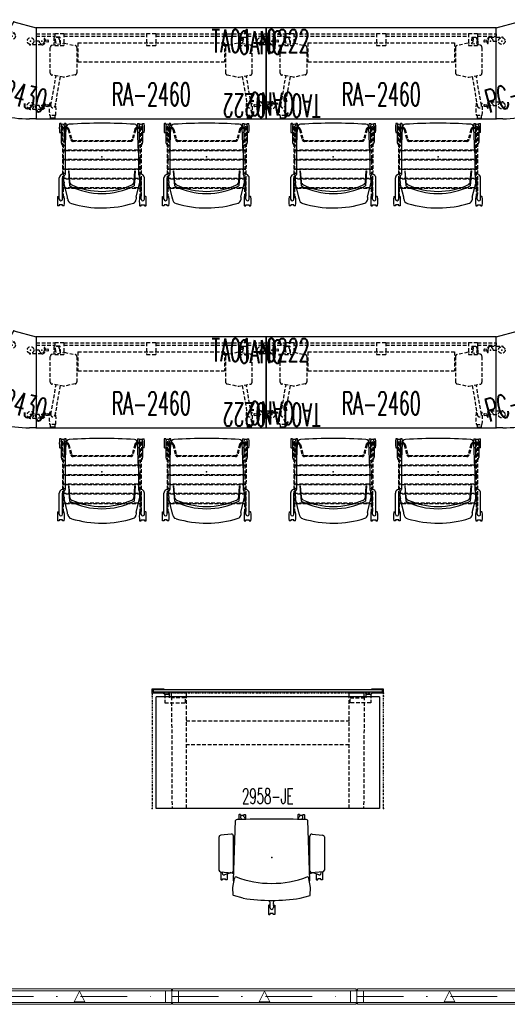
# Model space of a CAD drawing. Header units: inches. Extents: x 390 to 1835, y -266 to 136.
# Tile 3 of 173: x 571 to 697, y -256 to 0. Entities that reach past the tile are written whole.
import ezdxf
from ezdxf.enums import TextEntityAlignment as Align

# ---------------------------------------------------------------- set-up
doc = ezdxf.new("R2010")
doc.units = ezdxf.units.IN
doc.header["$LTSCALE"] = 0.95294
doc.header["$MEASUREMENT"] = 0
for name, pattern in [('BORDER', [1.75, 0.5, -0.25, 0.5, -0.25, 0, -0.25]), ('DashDot', [25.4, 12.7, -6.35, 0, -6.35]), ('DASHEDX2', [1.5, 1, -0.5])]:
    doc.linetypes.add(name, pattern=pattern)
for name, color, linetype in [('A-FURN-HAWORTH-ATT', 251, 'Continuous'), ('A-FURN-P-COMP', 86, 'Continuous'), ('A-FURN-P-COMP-SUPPORT', 202, 'Continuous'), ('A-FURN-P-FREE', 3, 'Continuous'), ('A-FURN-P-FREE-BORDER', 2, 'Continuous'), ('A-FURN-P-FREE-TEXT2', 3, 'Continuous'), ('A-FURN-P-SEAT', 12, 'Continuous'), ('A-FURN-P-TABLE', 3, 'Continuous'), ('A-FURN-P-TABLE-ACC', 202, 'Continuous'), ('A-FURN-P-TABLE-ACC-TEXT', 202, 'Continuous'), ('A-FURN-P-TABLE-ACC-TEXT2', 202, 'Continuous'), ('A-FURN-P-TABLE-SUPPORT', 202, 'DASHEDX2'), ('A-FURN-P-TABLE-TEXT2', 3, 'Continuous'), ('A-FURN-P-VISUAL', 86, 'Continuous'), ('CET Default', 7, 'Continuous'), ('PSATTR', 7, 'Continuous')]:
    doc.layers.add(name, color=color, linetype=linetype)
doc.layers.add('A-FURN-P-PNLS', color=5, linetype='Continuous', true_color=0x0000ff)
doc.styles.add('0', font='txt.shx')
doc.styles.add('CAD_FNT', font='TXT.SHX', dxfattribs={"height": 1})

# ---------------------------------------------------------------- blocks, each defined once
blk = doc.blocks.new('*C17')
at = {"layer": 'A-FURN-P-PNLS', "linetype": 'DashDot', "lineweight": 0}
blk.add_line((0, 2), (48, 2), dxfattribs=at)
at = {"layer": 'A-FURN-P-PNLS', "linetype": 'Continuous', "lineweight": 0}
for points in [[(0, 3.8), (0.16, 3.8), (0.16, 3.51), (1.68, 3.51), (1.68, 0.49), (0.16, 0.49), (0.16, 0.2), (0, 0.2), (0, 3.8)], [(0.16, 3.51), (47.84, 3.51), (47.84, 4), (0.16, 4), (0.16, 3.51)], [(1.68, 0.49), (46.32, 0.49), (46.32, 3.51), (1.68, 3.51), (1.68, 0.49)], [(24, 3.38), (22.62, 0.62), (25.38, 0.62), (24, 3.38)], [(48, 3.8), (47.84, 3.8), (47.84, 3.51), (46.32, 3.51), (46.32, 0.49), (47.84, 0.49), (47.84, 0.2), (48, 0.2), (48, 3.8)], [(0.16, 0), (47.84, 0), (47.84, 0.49), (0.16, 0.49), (0.16, 0)]]:
    blk.add_lwpolyline(points, close=True, dxfattribs=at)
blk = doc.blocks.new('*C83')
at = {"layer": 'A-FURN-P-PNLS', "linetype": 'DashDot', "lineweight": 0}
blk.add_line((0, 2), (48, 2), dxfattribs=at)
at = {"layer": 'A-FURN-P-PNLS', "linetype": 'Continuous', "lineweight": 0}
for points in [[(0, 3.8), (0.16, 3.8), (0.16, 3.51), (1.68, 3.51), (1.68, 0.49), (0.16, 0.49), (0.16, 0.2), (0, 0.2), (0, 3.8)], [(0.16, 3.51), (47.84, 3.51), (47.84, 4), (0.16, 4), (0.16, 3.51)], [(1.68, 0.49), (46.32, 0.49), (46.32, 3.51), (1.68, 3.51), (1.68, 0.49)], [(24, 3.38), (22.62, 0.62), (25.38, 0.62), (24, 3.38)], [(48, 3.8), (47.84, 3.8), (47.84, 3.51), (46.32, 3.51), (46.32, 0.49), (47.84, 0.49), (47.84, 0.2), (48, 0.2), (48, 3.8)], [(0.16, 0), (47.84, 0), (47.84, 0.49), (0.16, 0.49), (0.16, 0)]]:
    blk.add_lwpolyline(points, close=True, dxfattribs=at)
blk = doc.blocks.new('*C14')
at = {"layer": 'A-FURN-P-PNLS', "linetype": 'DashDot', "lineweight": 0}
blk.add_line((0, 2), (48, 2), dxfattribs=at)
at = {"layer": 'A-FURN-P-PNLS', "linetype": 'Continuous', "lineweight": 0}
for points in [[(0, 3.8), (0.16, 3.8), (0.16, 3.51), (1.68, 3.51), (1.68, 0.49), (0.16, 0.49), (0.16, 0.2), (0, 0.2), (0, 3.8)], [(0.16, 3.51), (47.84, 3.51), (47.84, 4), (0.16, 4), (0.16, 3.51)], [(1.68, 0.49), (46.32, 0.49), (46.32, 3.51), (1.68, 3.51), (1.68, 0.49)], [(24, 3.38), (22.62, 0.62), (25.38, 0.62), (24, 3.38)], [(48, 3.8), (47.84, 3.8), (47.84, 3.51), (46.32, 3.51), (46.32, 0.49), (47.84, 0.49), (47.84, 0.2), (48, 0.2), (48, 3.8)], [(0.16, 0), (47.84, 0), (47.84, 0.49), (0.16, 0.49), (0.16, 0)]]:
    blk.add_lwpolyline(points, close=True, dxfattribs=at)
blk = doc.blocks.new('TAPC-2430-J-2D')
at = {"layer": 'A-FURN-P-TABLE'}
for p, q in [((0, 0), (5.8, 1.55)), ((0, -23.68), (0, 0)), ((5.8, 1.55), (17.64, -18.95)), ((17.64, -18.95), (16.12, -19.83)), ((1.75, -23.68), (0, -23.68))]:
    blk.add_line(p, q, dxfattribs=at)
at = {"layer": 'A-FURN-P-TABLE', "linetype": 'DASHEDX2'}
for p, q in [((9.04, 0.11), (9.16, -0.09)), ((9.05, 0.21), (9.07, 0.22)), ((9.11, 0.22), (9.07, 0.22)), ((10.07, 0.25), (9.63, -0.07)), ((10.34, 0.14), (10.3, 0.21)), ((-1.46, -2.47), (1.46, -2.47)), ((9.28, -1.56), (6.76, -3.02)), ((8.17, -1.07), (7.01, -1.74)), ((9.16, -0.09), (9.19, -0.13)), ((9.19, -0.13), (9.4, -0.36)), ((9.69, -0.33), (10.27, -0.08)), ((-3.23, -3.42), (-3.23, -3.5)), ((-2.43, -3.34), (-3.05, -3.26)), ((-3.05, -3.65), (-2.51, -3.59)), ((-2.2, -4.1), (-2.17, -4.12)), ((-2.1, -3.76), (-2.17, -3.45)), ((-2.14, -4.12), (-2.17, -4.12)), ((-2.09, -3.81), (-2.1, -3.76)), ((-2.09, -4.05), (-2.09, -3.81)), ((-0.75, -3.46), (0.59, -3.46)), ((1.84, -2.67), (1.83, -2.68)), ((6.32, -3.05), (6.32, -3.03)), ((17.42, -14.41), (17.54, -14.61)), ((17.43, -14.31), (17.45, -14.3)), ((17.49, -14.3), (17.45, -14.3)), ((17.54, -14.61), (17.57, -14.65)), ((17.57, -14.65), (17.79, -14.88)), ((18.45, -14.27), (18.02, -14.59)), ((18.08, -14.85), (18.65, -14.6)), ((18.72, -14.38), (18.68, -14.31)), ((14.71, -17.57), (14.71, -17.55)), ((17.66, -16.08), (15.14, -17.54)), ((16.56, -15.59), (15.39, -16.26)), ((-3.23, -20.18), (-3.23, -20.26)), ((-2.43, -20.1), (-3.05, -20.03)), ((-3.05, -20.42), (-2.51, -20.35)), ((-2.1, -20.53), (-2.17, -20.22)), ((-1.46, -19.24), (1.46, -19.24)), ((-0.75, -20.22), (0.59, -20.22)), ((1.84, -19.43), (1.83, -19.45)), ((-2.2, -20.87), (-2.17, -20.89)), ((-2.14, -20.89), (-2.17, -20.89)), ((-2.09, -20.58), (-2.1, -20.53)), ((-2.09, -20.81), (-2.09, -20.58))]:
    blk.add_line(p, q, dxfattribs=at)
for centre in [(6.26, -2.17), (1.46, -3.46), (14.65, -16.69), (1.46, -20.22)]:
    blk.add_circle(centre, 0.863, dxfattribs=at)
for centre, radius, start, end in [((9.1, 0.15), 0.0787, 136.3892, 210.0011), ((8.79, -0.71), 0.984, 41.2162, 70.7056), ((10.16, 0.13), 0.157, 29.9999, 126.9681), ((10.2, 0.06), 0.157, 293.0316, 29.9999), ((-1.46, -3.46), 0.984, 90, 173.0317), ((1.46, -3.46), 0.984, 70.3794, 90), ((1.75, -2.62), 0.0984, 334, 70.3794), ((8.79, -0.71), 0.709, 209.9999, 29.5575), ((8.79, -0.71), 0.984, 299.9999, 23.0316), ((9.59, -0.01), 0.0787, 221.2162, 306.9681), ((-3.07, -3.42), 0.157, 83.0317, 180), ((-3.07, -3.5), 0.157, 180, 276.9683), ((-2.5, -3.66), 0.0787, 11.2163, 96.9683), ((-1.46, -3.46), 0.984, 191.2163, 220.7057), ((-1.46, -3.46), 0.709, 360, 179.5576), ((-2.17, -4.05), 0.0787, 286.3893, 0.0012), ((6.42, -3.04), 0.0984, 183.9999, 280.3793), ((6.26, -2.17), 0.984, 280.3793, 299.9999), ((17.17, -15.23), 0.709, 209.9999, 29.5575), ((17.49, -14.37), 0.0787, 136.3892, 210.0011), ((17.17, -15.23), 0.984, 41.2162, 70.7056), ((17.17, -15.23), 0.984, 299.9999, 23.0316), ((17.97, -14.53), 0.0787, 221.2162, 306.9681), ((18.55, -14.39), 0.157, 29.9999, 126.9681), ((18.59, -14.46), 0.157, 293.0316, 29.9999), ((14.81, -17.56), 0.0984, 183.9999, 280.3793), ((14.65, -16.69), 0.984, 280.3793, 299.9999), ((-3.07, -20.18), 0.157, 83.0317, 180), ((-3.07, -20.26), 0.157, 180, 276.9683), ((-2.5, -20.43), 0.0787, 11.2163, 96.9683), ((-1.46, -20.22), 0.984, 90, 173.0317), ((-1.46, -20.22), 0.984, 191.2163, 220.7057), ((-1.46, -20.22), 0.709, 360, 179.5576), ((1.46, -20.22), 0.984, 70.3794, 90), ((1.75, -19.39), 0.0984, 334, 70.3794), ((-2.17, -20.81), 0.0787, 286.3893, 0.0012)]:
    blk.add_arc(centre, radius, start, end, dxfattribs=at)
at = {"layer": 'A-FURN-P-TABLE'}
blk.add_arc((1.75, 5.06), 28.74, 270, 300, dxfattribs=at)
for p in [(0, 0), (5.8, 1.55), (6.26, -2.17), (1.46, -3.46), (14.65, -16.69), (1.46, -20.22), (17.64, -18.95), (0, -23.68)]:
    blk.add_point(p, dxfattribs=at)
at = {"layer": 'A-FURN-HAWORTH-ATT', "flags": 1}
for tag in ['HAWMC', 'HAWPN', 'HAWSN', 'HAWQT']:
    blk.add_attdef(tag, text='', height=0.1, dxfattribs=at).set_placement((0, 0), align=Align.TOP_CENTER)
at = {"layer": 'A-FURN-P-TABLE-TEXT2', "style": 'CAD_FNT', "width": 0.55, "flags": 8}
blk.add_attdef('ITEXT2', text='', height=6, rotation=15, dxfattribs=at).set_placement((8.78, -21.18), align=Align.BOTTOM_CENTER)
at = {"layer": 'PSATTR', "flags": 1}
for tag in ['PSON', 'PSMC', 'PSDH', 'PSPN', 'PSQT', 'PSEC', 'PST5', 'PST4', 'PST3', 'PST2', 'PST1']:
    blk.add_attdef(tag, text='', height=1, dxfattribs=at).set_placement((0, 0), align=Align.TOP_CENTER)
blk = doc.blocks.new('TA0M-1360-FF-RECTANGLEF-2D')
at = {"layer": 'A-FURN-P-VISUAL', "linetype": 'DASHEDX2'}
for p, q in [((0, -1.59), (4.81, -1.59)), ((0, -1.59), (0, -2.15)), ((0, -2.15), (4.81, -2.15)), ((4.81, -1.5), (7.18, -1.5)), ((4.81, -1.5), (4.81, -4.65)), ((7.18, -1.5), (7.18, -4.65)), ((7.18, -1.59), (28.66, -1.59)), ((7.18, -2.15), (28.66, -2.15)), ((28.66, -1.5), (31.02, -1.5)), ((28.66, -1.5), (28.66, -4.65)), ((31.02, -1.5), (31.02, -4.65)), ((31.02, -1.59), (52.5, -1.59)), ((31.02, -2.15), (52.5, -2.15)), ((52.5, -1.5), (52.5, -4.65)), ((52.5, -1.5), (54.87, -1.5)), ((54.87, -1.5), (54.87, -4.65)), ((54.87, -1.59), (59.68, -1.59)), ((54.87, -2.15), (59.68, -2.15)), ((59.68, -1.59), (59.68, -2.15)), ((4.81, -4.65), (7.18, -4.65)), ((28.66, -4.65), (31.02, -4.65)), ((52.5, -4.65), (54.87, -4.65))]:
    blk.add_line(p, q, dxfattribs=at)
at = {"layer": 'A-FURN-P-VISUAL'}
for p in [(0, 0), (59.68, 0)]:
    blk.add_point(p, dxfattribs=at)
at = {"layer": 'PSATTR', "flags": 1}
for tag in ['PSON', 'PSMC', 'PSDH', 'PSPN', 'PSQT', 'PSEC', 'PST5', 'PST4', 'PST3', 'PST2', 'PST1']:
    blk.add_attdef(tag, text='', height=1, dxfattribs=at).set_placement((0, 0), align=Align.TOP_CENTER)
blk = doc.blocks.new('TA01-0222-2D')
at = {"layer": 'A-FURN-P-TABLE-ACC', "linetype": 'DASHEDX2'}
for p, q in [((2.2, 0), (0.86, 0)), ((3.54, 0.59), (3.54, 0.35)), ((3.54, 0.35), (3.55, 0.3)), ((3.55, 0.3), (3.62, -0.01)), ((3.6, 0.67), (3.62, 0.67)), ((3.66, 0.64), (3.62, 0.67)), ((4.51, 0.2), (3.97, 0.13)), ((4.69, -0.04), (4.69, 0.04)), ((-0.39, -0.79), (-0.38, -0.78)), ((2.91, -0.98), (0, -0.98)), ((3.89, -0.12), (4.51, -0.19))]:
    blk.add_line(p, q, dxfattribs=at)
blk.add_circle((0, 0), 0.863, dxfattribs=at)
for centre, radius, start, end in [((2.91, 0), 0.709, 180.0008, 359.5584), ((3.62, 0.59), 0.0787, 106.3901, 180.0021), ((2.91, 0), 0.984, 11.2171, 40.7066), ((3.96, 0.21), 0.0787, 191.2171, 276.9691), ((4.53, 0.04), 0.157, 0.0008, 96.9691), ((-0.3, -0.83), 0.0984, 154.0008, 250.3802), ((0, 0), 0.984, 250.3802, 270.0008), ((2.91, 0), 0.984, 270.0008, 353.0326), ((4.53, -0.04), 0.157, 263.0326, 0.0008)]:
    blk.add_arc(centre, radius, start, end, dxfattribs=at)
blk.add_point((0, 0), dxfattribs=at)
at = {"layer": 'A-FURN-P-TABLE-ACC-TEXT', "style": 'CAD_FNT', "width": 0.55, "flags": 8}
blk.add_attdef('ITEXT', text='', height=6, dxfattribs=at).set_placement((0, 0), align=Align.MIDDLE_CENTER)
at = {"layer": 'A-FURN-P-TABLE-ACC-TEXT2', "style": 'CAD_FNT', "width": 0.55, "flags": 8}
blk.add_attdef('ITEXT2', text='', height=6, dxfattribs=at).set_placement((0, -0.43), align=Align.MIDDLE_CENTER)
at = {"layer": 'PSATTR', "flags": 1}
for tag in ['PSON', 'PSMC', 'PSDH', 'PSPN', 'PSQT', 'PSEC', 'PST5', 'PST4', 'PST3', 'PST2', 'PST1']:
    blk.add_attdef(tag, text='', height=1, dxfattribs=at).set_placement((0, 0), align=Align.TOP_CENTER)
blk = doc.blocks.new('TARA-2958-JA-2D')
at = {"layer": 'A-FURN-P-FREE'}
for p, q in [((59, -1), (1, -1)), ((1, -30), (1, -1)), ((59, -1), (59, -30)), ((59, -30), (1, -30))]:
    blk.add_line(p, q, dxfattribs=at)
for p in [(0, 0), (60, 0), (0, -30), (60, -30)]:
    blk.add_point(p, dxfattribs=at)
at = {"layer": 'A-FURN-P-FREE-BORDER', "linetype": 'BORDER'}
for p, q in [((60, 0), (0, 0)), ((0, 0), (0, -30)), ((60, -30), (60, 0))]:
    blk.add_line(p, q, dxfattribs=at)
at = {"layer": 'A-FURN-P-TABLE-SUPPORT', "linetype": 'Continuous'}
for p, q in [((8.94, 0.06), (5.02, 0.07)), ((5.02, -0.93), (5.02, 0.07)), ((8.94, -0.93), (8.94, 0.06)), ((51.09, 0.06), (55.02, 0.07)), ((51.09, -0.93), (51.09, 0.06)), ((55.01, -0.93), (55.01, 0.07))]:
    blk.add_line(p, q, dxfattribs=at)
at = {"layer": 'A-FURN-P-TABLE-SUPPORT'}
for p, q in [((5.02, -0.93), (5.15, -29.93)), ((8.94, -29.93), (8.94, -0.93)), ((51.09, -29.93), (51.09, -0.93)), ((55.01, -0.93), (54.88, -29.93)), ((8.86, -7.18), (51.17, -7.18)), ((51.11, -13.48), (8.92, -13.48))]:
    blk.add_line(p, q, dxfattribs=at)
at = {"layer": 'A-FURN-P-FREE-TEXT2', "style": '0', "width": 0.55, "flags": 8}
blk.add_attdef('ITEXT2', text='', height=4, dxfattribs=at).set_placement((30, -30), align=Align.BOTTOM_CENTER)
at = {"layer": 'PSATTR', "flags": 1}
for tag in ['PSON', 'PSMC', 'PSDH', 'PSPN', 'PSQT', 'PSEC', 'PST5', 'PST4', 'PST3', 'PST2', 'PST1']:
    blk.add_attdef(tag, text='', height=1, dxfattribs=at).set_placement((0, 0), align=Align.TOP_CENTER)
blk = doc.blocks.new('SCT-10-4-2D')
at = {"layer": 'A-FURN-P-SEAT'}
for p, q in [((-5.69, 13.23, 0), (-5.76, 13.15, 0)), ((-5.76, 13.15, 0), (-5.76, 12.82, 0)), ((-5.76, 12.82, 0), (-5.74, 12.8, 0)), ((-5.74, 12.8, 0), (-5.52, 12.8, 0)), ((-3.7, 13.23, 0), (-5.69, 13.23, 0)), ((-5.52, 12.8, 0), (-5.52, 11.96, 0)), ((-3.69, 13.32), (-3.94, 10.35)), ((5.35, 13.67), (-3.29, 13.67)), ((6.06, 10.49), (5.82, 13.17)), ((-5.76, 11.94, 0), (-5.74, 11.96, 0)), ((-5.76, 11.6, 0), (-5.76, 11.94, 0)), ((-5.69, 11.53, 0), (-5.76, 11.6, 0)), ((-5.74, 11.96, 0), (-5.52, 11.96, 0)), ((-4.2, 11.53, 0), (-5.69, 11.53, 0)), ((-4.24, 9.85), (-3.9, 10.81)), ((-4.13, 11.3), (-3.94, 10.69)), ((-10.56, 7.38), (-9.82, 9.95)), ((-9.82, 9.95), (-9.73, 10.01)), ((-9.73, 10.01), (-7.8, 10.09)), ((-7.8, 10.09), (-5.43, 9.67)), ((-6.38, 9.85), (-5.87, 9.91)), ((-5.87, 9.91), (9.61, 9.37)), ((-3.53, 9.92), (5.6, 9.93)), ((-1.14, 9.74), (-1.13, 9.92)), ((11.1, 8.5, 0), (9.89, 8.5, 0)), ((10.92, 8.07, 0), (10.92, 7.85, 0)), ((11.14, 8.07, 0), (10.92, 8.07, 0)), ((11.16, 8.42, 0), (11.1, 8.5, 0)), ((11.16, 8.09, 0), (11.14, 8.07, 0)), ((11.16, 8.09, 0), (11.16, 8.42, 0)), ((9.94, 6.68), (9.98, 6.71)), ((11.1, 6.8, 0), (10.09, 6.8, 0)), ((10.92, 7.44, 0), (10.92, 7.23, 0)), ((11.14, 7.23, 0), (10.92, 7.23, 0)), ((11.16, 6.87, 0), (11.1, 6.8, 0)), ((11.16, 7.21, 0), (11.14, 7.23, 0)), ((11.16, 7.21, 0), (11.16, 6.87, 0)), ((-14.69, 0.85), (-14.75, 0.78)), ((-14.75, 0.78), (-14.75, 0.44)), ((-14.75, 0.44), (-14.73, 0.42)), ((-14.73, 0.42), (-14.51, 0.42)), ((-12.45, 0.85), (-14.69, 0.85)), ((-14.51, -0.42), (-14.51, 0.42)), ((-12.39, 0.78), (-12.45, 0.85)), ((-12.39, 0.44), (-12.39, 0.78)), ((-12.02, 0.43), (-11.11, 0.45)), ((-14.75, -0.44), (-14.73, -0.42)), ((-14.75, -0.78), (-14.75, -0.44)), ((-14.69, -0.85), (-14.75, -0.78)), ((-14.73, -0.42), (-14.51, -0.42)), ((-12.45, -0.85), (-14.69, -0.85)), ((-12.39, -0.78), (-12.45, -0.85)), ((-12.39, -0.44), (-12.39, -0.78)), ((-11.12, -0.45), (-12.02, -0.43)), ((-10.56, -7.38), (-9.82, -9.95)), ((9.94, -6.68), (9.98, -6.71)), ((11.1, -6.8, 0), (10.09, -6.8, 0)), ((10.92, -7.44, 0), (10.92, -7.23, 0)), ((11.14, -7.23, 0), (10.92, -7.23, 0)), ((11.16, -6.87, 0), (11.1, -6.8, 0)), ((11.16, -7.21, 0), (11.14, -7.23, 0)), ((11.16, -7.21, 0), (11.16, -6.87, 0)), ((-9.82, -9.95), (-9.73, -10.01)), ((-9.73, -10.01), (-7.8, -10.09)), ((-7.8, -10.09), (-5.43, -9.67)), ((-6.38, -9.85), (-5.87, -9.91)), ((-5.87, -9.91), (9.61, -9.37)), ((-4.24, -9.85), (-3.9, -10.81)), ((-3.53, -9.92), (5.6, -9.93)), ((-1.14, -9.74), (-1.13, -9.92)), ((11.1, -8.5, 0), (9.89, -8.5, 0)), ((10.92, -8.07, 0), (10.92, -7.85, 0)), ((11.14, -8.07, 0), (10.92, -8.07, 0)), ((11.16, -8.42, 0), (11.1, -8.5, 0)), ((11.16, -8.09, 0), (11.14, -8.07, 0)), ((11.16, -8.09, 0), (11.16, -8.42, 0)), ((-5.69, -11.53, 0), (-5.76, -11.6, 0)), ((-5.76, -11.6, 0), (-5.76, -11.94, 0)), ((-5.76, -11.94, 0), (-5.74, -11.96, 0)), ((-5.74, -11.96, 0), (-5.52, -11.96, 0)), ((-4.2, -11.53, 0), (-5.69, -11.53, 0)), ((-5.52, -12.8, 0), (-5.52, -11.96, 0)), ((-4.13, -11.3), (-3.94, -10.69)), ((-3.69, -13.32), (-3.94, -10.35)), ((6.06, -10.49), (5.82, -13.17)), ((-5.76, -12.82, 0), (-5.74, -12.8, 0)), ((-5.76, -13.15, 0), (-5.76, -12.82, 0)), ((-5.69, -13.23, 0), (-5.76, -13.15, 0)), ((-5.74, -12.8, 0), (-5.52, -12.8, 0)), ((-3.7, -13.23, 0), (-5.69, -13.23, 0)), ((5.35, -13.67), (-3.29, -13.67))]:
    blk.add_line(p, q, dxfattribs=at)
for centre, radius, start, end in [((-4.02, 12.37), 0.449, 51.8778, 196.1887), ((-3.29, 13.27), 0.408, 89.9787, 172.7665), ((5.27, 13.12), 0.554, 5.0564, 81.6035), ((-15.08, 8.08), 11.42, 16.3651, 21.3925), ((-3.52, 10.34), 0.424, 179.3584, 268.1697), ((5.6, 10.39), 0.463, 270.0236, 12.7259), ((18.67, 0), 25.39, 158.7369, 201.2631), ((-5.47, 9.19), 0.479, 2.3186, 84.5482), ((9.36, 8.92), 0.511, 1.3189, 61.3454), ((-253.52, 0), 263.54, 358.0569, 1.9431), ((3.02, 16.84), 11.42, 307.0998, 309.3925), ((10.52, 7.64), 0.449, 307.8113, 124.1887), ((36.17, 0.14), 47.29, 171.1894, 180.1649), ((16.95, -2.33), 11.42, 122.6079, 127.6347), ((-13, 0), 0.449, 91.8113, 268.1887), ((-12.34, 11.84), 11.42, 266.6075, 271.6349), ((36.17, -0.14), 47.29, 179.8351, 188.8106), ((-12.34, -11.85), 11.42, 88.3653, 93.3921), ((16.95, 2.33), 11.42, 232.3653, 237.3921), ((10.52, -7.64), 0.449, 235.8113, 52.1887), ((-5.47, -9.19), 0.479, 275.4518, 357.6814), ((-3.52, -10.34), 0.424, 91.8303, 180.6416), ((5.6, -10.39), 0.463, 347.2741, 89.9764), ((9.36, -8.92), 0.511, 298.6546, 358.6811), ((3.02, -16.84), 11.42, 50.6075, 52.9002), ((-4.02, -12.37), 0.449, 163.8113, 308.1222), ((-15.08, -8.08), 11.42, 338.6075, 343.6349), ((-3.29, -13.27), 0.408, 187.2335, 270.0213), ((5.27, -13.12), 0.554, 278.3965, 354.9436)]:
    blk.add_arc(centre, radius, start, end, dxfattribs=at)
blk.add_point((0, 0), dxfattribs=at)
at = {"layer": 'PSATTR', "flags": 1}
for tag in ['PSON', 'PSMC', 'PSDH', 'PSPN', 'PSQT', 'PSEC', 'PST5', 'PST4', 'PST3', 'PST2', 'PST1']:
    blk.add_attdef(tag, text='', height=1, dxfattribs=at).set_placement((0, 0), align=Align.TOP_CENTER)
blk = doc.blocks.new('SUFB-XX60-A-2D')
at = {"layer": 'A-FURN-P-COMP'}
for p, q in [((0.01, 0.85), (0.01, 1.95)), ((0.01, 1.95), (3, 1.95)), ((2.87, 0.85), (0.01, 0.85)), ((59.75, 1.68), (0.25, 1.68)), ((0.25, 1.68), (0.25, 1.12)), ((0.25, 1.12), (59.75, 1.12)), ((3.25, 0.48), (2.87, 0.85)), ((3, 1.95), (3, 1.68)), ((4.5, 0.48), (3.25, 0.48)), ((4.5, 0.48), (4.5, 1.12)), ((55.5, 0.48), (55.5, 1.12)), ((56.75, 0.48), (55.5, 0.48)), ((57.13, 0.85), (56.75, 0.48)), ((57, 1.68), (57, 1.95)), ((57, 1.95), (59.99, 1.95)), ((59.99, 0.85), (57.13, 0.85)), ((59.75, 1.12), (59.75, 1.68)), ((59.99, 1.95), (59.99, 0.85))]:
    blk.add_line(p, q, dxfattribs=at)
for p in [(0, 0), (60, 0)]:
    blk.add_point(p, dxfattribs=at)
at = {"layer": 'A-FURN-P-COMP-SUPPORT', "linetype": 'DASHEDX2'}
for p, q in [((3.25, 0.48), (3.25, -1.66)), ((4.5, -0.41), (4.5, 0.48)), ((55.5, -0.41), (55.5, 0.48)), ((56.75, 0.48), (56.75, -1.66)), ((3.25, -1.66), (8.63, -1.66)), ((8.63, -0.41), (4.5, -0.41)), ((8.63, -1.66), (8.63, -0.41)), ((51.37, -1.66), (51.37, -0.41)), ((51.37, -0.41), (55.5, -0.41)), ((56.75, -1.66), (51.37, -1.66))]:
    blk.add_line(p, q, dxfattribs=at)
at = {"layer": 'PSATTR', "flags": 1}
for tag in ['PSON', 'PSMC', 'PSDH', 'PSPN', 'PSQT', 'PSEC', 'PST5', 'PST4', 'PST3', 'PST2', 'PST1']:
    blk.add_attdef(tag, text='', height=1, dxfattribs=at).set_placement((0, 0), align=Align.TOP_CENTER)
blk = doc.blocks.new('SCK-XX-0C-2D')
at = {"layer": 'A-FURN-P-SEAT'}
for p, q in [((-12.74, 11.4), (-12.68, 11.48)), ((-12.74, 11.07), (-12.74, 11.4)), ((-12.72, 11.05), (-12.74, 11.07)), ((-12.5, 11.05), (-12.72, 11.05)), ((-12.5, 10.21), (-12.5, 11.05)), ((-11, 11.06), (-5.49, 11.06)), ((-10.44, 11.48), (-10.38, 11.4)), ((-10.38, 11.4), (-10.38, 11.07)), ((8, 10.57), (3.72, 10.57)), ((6.32, 10.99), (6.26, 10.91)), ((6.26, 10.91), (6.26, 10.57)), ((8.39, 10.32), (8.39, 10.55)), ((8.39, 10.55), (8.6, 10.55)), ((8.62, 10.91), (8.56, 10.99)), ((8.6, 10.55), (8.62, 10.57)), ((8.62, 10.57), (8.62, 10.91)), ((-12.74, 10.19), (-12.72, 10.21)), ((-12.74, 9.85), (-12.74, 10.19)), ((-12.68, 9.78), (-12.74, 9.85)), ((-12.72, 10.21), (-12.5, 10.21)), ((-11, 10.2), (-5.49, 10.2)), ((-10.55, 8.9), (-6.92, 9.78)), ((-10.38, 9.85), (-10.44, 9.78)), ((-10.38, 10.19), (-10.38, 9.85)), ((-3.63, 8.65), (-7.59, 8.37)), ((-3.69, 8.58), (-6.47, 8.37)), ((-6.41, 9.83), (-4.88, 9.77)), ((2.68, 9.52), (-4.62, 9.52)), ((-3.63, 8.65), (-3.69, 8.58)), ((1.08, 9.52), (7.6, 9.26)), ((8, 9.7), (3.72, 9.7)), ((6.26, 9.69), (6.26, 9.36)), ((6.26, 9.36), (6.3, 9.31)), ((8.39, 9.71), (8.39, 9.95)), ((8.6, 9.71), (8.39, 9.71)), ((8.56, 9.28), (8.62, 9.36)), ((8.62, 9.69), (8.6, 9.71)), ((8.62, 9.36), (8.62, 9.69)), ((-12.68, -9.78), (-12.74, -9.85)), ((-12.74, -9.85), (-12.74, -10.19)), ((-12.74, -10.19), (-12.72, -10.21)), ((-12.72, -10.21), (-12.5, -10.21)), ((-12.5, -10.21), (-12.5, -11.05)), ((-11, -10.2), (-5.49, -10.2)), ((-10.55, -8.9), (-6.92, -9.78)), ((-10.38, -9.85), (-10.44, -9.78)), ((-10.38, -10.19), (-10.38, -9.85)), ((-3.63, -8.65), (-7.59, -8.37)), ((-6.47, -8.37), (-3.67, -8.56)), ((-6.41, -9.83), (-4.88, -9.77)), ((2.68, -9.52), (-4.62, -9.52)), ((-3.67, -8.56), (-3.63, -8.65)), ((1.08, -9.52), (7.6, -9.26)), ((8, -9.7), (3.72, -9.7)), ((6.26, -9.36), (6.3, -9.31)), ((6.26, -9.69), (6.26, -9.36)), ((8.6, -9.71), (8.39, -9.71)), ((8.39, -9.71), (8.39, -9.95)), ((8.56, -9.28), (8.62, -9.36)), ((8.62, -9.69), (8.6, -9.71)), ((8.62, -9.36), (8.62, -9.69)), ((-12.72, -11.05), (-12.74, -11.07)), ((-12.74, -11.07), (-12.74, -11.4)), ((-12.74, -11.4), (-12.68, -11.48)), ((-12.5, -11.05), (-12.72, -11.05)), ((-11, -11.06), (-5.49, -11.06)), ((-10.44, -11.48), (-10.38, -11.4)), ((-10.38, -11.4), (-10.38, -11.07)), ((8, -10.57), (3.72, -10.57)), ((6.26, -10.91), (6.26, -10.57)), ((6.32, -10.99), (6.26, -10.91)), ((8.39, -10.32), (8.39, -10.55)), ((8.39, -10.55), (8.6, -10.55)), ((8.62, -10.91), (8.56, -10.99)), ((8.6, -10.55), (8.62, -10.57)), ((8.62, -10.57), (8.62, -10.91))]:
    blk.add_line(p, q, dxfattribs=at)
at = {"layer": 'A-FURN-P-SEAT', "linetype": 'DASHEDX2'}
for p, q in [((7.83, 10.26), (-10.57, 10.2)), ((1.54, -10.24), (1.54, 10.24)), ((1.79, 10.24), (1.79, -10.24)), ((7.83, 10.01), (7.83, 10.26)), ((-10.57, 10.2), (-10.57, 9.95)), ((-10.57, 9.95), (7.83, 10.01)), ((-8.26, -10.21), (-8.26, 10.21)), ((-8.01, 10.21), (-8.01, -10.21)), ((-5.81, -10.21), (-5.81, 10.21)), ((-5.56, 10.21), (-5.56, -10.22)), ((-3.36, -10.22), (-3.36, 10.22)), ((-3.11, 10.22), (-3.11, -10.22)), ((-0.91, -10.23), (-0.91, 10.23)), ((-0.66, 10.23), (-0.66, -10.23)), ((7.03, 8.77), (4.45, 8.08)), ((7.1, 8.53), (4.52, 7.84)), ((7.31, 10.01), (7.31, 9.13)), ((7.56, 10.01), (7.56, 9.13)), ((3.99, -7.48), (3.99, 7.48)), ((4.24, 7.48), (4.24, -7.48)), ((-10.57, -9.95), (7.83, -10.01)), ((-10.57, -9.95), (-10.57, -10.2)), ((7.83, -10.26), (-10.57, -10.2)), ((7.03, -8.77), (4.45, -8.08)), ((7.1, -8.53), (4.52, -7.84)), ((7.31, -10.01), (7.31, -9.13)), ((7.56, -10.01), (7.56, -9.13)), ((7.83, -10.01), (7.83, -10.26))]:
    blk.add_line(p, q, dxfattribs=at)
at = {"layer": 'A-FURN-P-SEAT'}
for centre, radius, start, end in [((-11.56, -0.19), 11.73, 84.5235, 95.4765), ((-11, 10.63), 0.433, 90, 270), ((-5.55, 10.1), 0.966, 26.2959, 86.6777), ((-6.63, 9.3), 2.3, 5.6055, 32.299), ((3.71, 9.8), 0.764, 89.3375, 179.3668), ((7.44, -0.69), 11.73, 84.5235, 95.4765), ((8, 10.13), 0.433, 269.9987, 90), ((14.22, 0.02), 27.53, 163.3635, 197.3354), ((-11.56, 21.45), 11.73, 264.5235, 275.4765), ((-10.94, 7.63), 1.24, 90.7056, 167.1833), ((-10.9, 10.75), 1.87, 268.2359, 280.7426), ((9.02, 0), 18.6, 153.2696, 206.7304), ((9.89, 0), 18.89, 155.7155, 204.2845), ((-6.4, 7.35), 1.03, 94.2289, 155.7155), ((-6.49, 8), 1.83, 87.3746, 103.5647), ((-6.7, 9.44), 1.42, 14.1609, 32.299), ((-4.62, 9.79), 0.265, 184.6685, 270), ((2.68, 9.79), 0.265, 270.0024, 5.1317), ((5, 8.9), 2.37, 164.7695, 166.4871), ((4.92, 8.94), 1.42, 147.701, 160.2649), ((7.57, 8.41), 0.851, 4.7713, 87.6609), ((7.44, 20.96), 11.73, 271.5999, 275.4765), ((-125.7, 0), 134.39, 356.3834, 3.6166), ((-11.56, -21.45), 11.73, 84.5235, 95.4765), ((-11.11, -7.86), 0.999, 198.6845, 264.1012), ((-11, -10.63), 0.433, 89.9998, 270.0002), ((-11.19, -12.97), 4.12, 80.9613, 90.2343), ((-6.4, -7.35), 1.03, 204.2845, 265.7711), ((-6.49, -8), 1.83, 256.4353, 272.6254), ((-6.7, -9.44), 1.42, 327.701, 345.8391), ((-4.62, -9.79), 0.265, 90, 175.3315), ((-6.63, -9.3), 2.3, 327.701, 354.3945), ((2.68, -9.79), 0.265, 354.8683, 89.9976), ((5, -8.9), 2.37, 193.5129, 195.2305), ((3.71, -9.8), 0.764, 180.6332, 270.6625), ((4.92, -8.94), 1.42, 199.7351, 212.299), ((7.57, -8.41), 0.851, 272.3391, 355.2287), ((7.44, -20.96), 11.73, 84.5235, 88.4001), ((8, -10.13), 0.433, 269.9998, 90.0002), ((-11.56, 0.19), 11.73, 264.5235, 275.4765), ((-5.55, -10.1), 0.966, 273.3223, 333.7041), ((7.44, 0.69), 11.73, 264.5235, 275.4765)]:
    blk.add_arc(centre, radius, start, end, dxfattribs=at)
at = {"layer": 'A-FURN-P-SEAT', "linetype": 'DASHEDX2'}
for centre, radius, start, end in [((4.61, 7.48), 0.625, 104.8414, 180), ((4.61, 7.48), 0.375, 104.8414, 180.0041), ((6.94, 9.13), 0.375, 284.8407, 0), ((6.94, 9.13), 0.625, 284.8414, 0), ((4.61, -7.48), 0.625, 180, 255.1586), ((4.61, -7.48), 0.375, 179.9959, 255.1586), ((6.94, -9.13), 0.375, 0, 75.1593), ((6.94, -9.13), 0.625, 0, 75.1586)]:
    blk.add_arc(centre, radius, start, end, dxfattribs=at)
at = {"layer": 'A-FURN-P-SEAT'}
blk.add_point((0, 0), dxfattribs=at)
at = {"layer": 'PSATTR', "flags": 1}
for tag in ['PSON', 'PSMC', 'PSDH', 'PSPN', 'PSQT', 'PSEC', 'PST5', 'PST4', 'PST3', 'PST2', 'PST1']:
    blk.add_attdef(tag, text='', height=1, dxfattribs=at).set_placement((0, 0), align=Align.TOP_CENTER)
blk = doc.blocks.new('TARA-2460-JNC4-FLAT-2D')
at = {"layer": 'A-FURN-P-TABLE'}
for p, q in [((59.68, 0), (0, 0)), ((0, 0), (0, -23.68)), ((59.68, -23.68), (59.68, 0)), ((0, -23.68), (59.68, -23.68))]:
    blk.add_line(p, q, dxfattribs=at)
at = {"layer": 'A-FURN-P-TABLE', "linetype": 'DASHEDX2'}
for p, q in [((6.17, -2.43), (4.65, -2.43)), ((53.4, -2.43), (54.92, -2.43)), ((3.66, -11.82), (3.66, -5.06)), ((4.08, -4.56), (7.1, -4.03)), ((4.93, -3.15), (5.15, -4.37)), ((6, -2.96), (6.22, -4.19)), ((7.29, -4.03), (10.15, -4.63)), ((10.84, -3.94), (48.84, -3.94)), ((10.84, -3.94), (10.84, -8.89)), ((48.84, -3.94), (48.84, -8.89)), ((52.39, -4.03), (49.53, -4.63)), ((55.6, -4.56), (52.58, -4.03)), ((53.68, -2.96), (53.46, -4.19)), ((54.75, -3.15), (54.53, -4.37)), ((56.02, -11.82), (56.02, -5.06)), ((10.55, -5.13), (10.55, -11.75)), ((49.13, -5.13), (49.13, -11.75)), ((10.84, -8.89), (48.84, -8.89)), ((3.8, -20.16), (5.15, -12.5)), ((7.1, -12.85), (4.08, -12.31)), ((6.22, -12.69), (4.87, -20.35)), ((10.15, -12.24), (7.29, -12.84)), ((49.53, -12.24), (52.39, -12.84)), ((52.58, -12.85), (55.6, -12.31)), ((53.46, -12.69), (54.81, -20.35)), ((55.88, -20.16), (54.53, -12.5)), ((3.89, -19.62), (3.5, -19.62)), ((5.04, -19.62), (5, -19.62)), ((54.54, -19.61), (54.68, -19.61)), ((55.78, -19.61), (56.05, -19.61)), ((5.04, -22.77), (3.5, -22.77)), ((3.71, -23.47), (3.71, -22.77)), ((4.83, -22.77), (4.83, -23.47)), ((54.54, -22.76), (56.05, -22.76)), ((54.72, -22.76), (54.72, -23.48)), ((55.85, -23.48), (55.85, -22.76)), ((4.83, -23.47), (3.71, -23.47)), ((54.72, -23.48), (55.85, -23.48))]:
    blk.add_line(p, q, dxfattribs=at)
for centre, radius, start, end in [((16.24, -4.01), 11.7, 172.2638, 182.2075), ((5.47, -3.06), 0.542, 9.9035, 190.1286), ((-5.42, -4.01), 11.7, 359.2803, 7.7362), ((64.99, -4.01), 11.7, 172.2638, 180.7197), ((54.21, -3.06), 0.542, 349.8714, 170.0965), ((43.32, -4.01), 11.7, 357.7925, 7.7362), ((4.17, -5.06), 0.504, 100, 180), ((7.18, -4.53), 0.504, 78.1723, 100), ((10.04, -5.13), 0.504, 360, 78.1723), ((49.64, -5.13), 0.504, 101.8277, 180), ((52.5, -4.53), 0.504, 80, 101.8277), ((55.51, -5.06), 0.504, 0, 80), ((4.17, -11.82), 0.504, 180, 260), ((10.04, -11.75), 0.504, 281.8277, 360), ((49.64, -11.75), 0.504, 180, 258.1723), ((55.51, -11.82), 0.504, 280, 360), ((7.18, -12.35), 0.504, 260, 281.8277), ((52.5, -12.35), 0.504, 258.1723, 280), ((15.09, -21.2), 11.7, 172.2638, 187.7362), ((4.34, -20.26), 0.546, 169.9778, 350.0094), ((-6.56, -21.2), 11.7, 352.2638, 7.7362), ((66.13, -21.18), 11.7, 172.2638, 187.7362), ((55.34, -20.26), 0.546, 189.9906, 10.0222), ((44.46, -21.18), 11.7, 352.2638, 7.7362)]:
    blk.add_arc(centre, radius, start, end, dxfattribs=at)
at = {"layer": 'A-FURN-P-TABLE'}
for p in [(0, 0), (59.68, 0), (1.46, -3.46), (58.22, -3.46), (1.46, -20.22), (58.22, -20.22), (0, -23.68), (59.68, -23.68)]:
    blk.add_point(p, dxfattribs=at)
at = {"layer": 'A-FURN-P-TABLE-TEXT2', "style": 'CAD_FNT', "width": 0.55, "flags": 8}
blk.add_attdef('ITEXT2', text='', height=6, dxfattribs=at).set_placement((29.84, -22.11), align=Align.BOTTOM_CENTER)
at = {"layer": 'PSATTR', "flags": 1}
for tag in ['PSON', 'PSMC', 'PSDH', 'PSPN', 'PSQT', 'PSEC', 'PST5', 'PST4', 'PST3', 'PST2', 'PST1']:
    blk.add_attdef(tag, text='', height=1, dxfattribs=at).set_placement((0, 0), align=Align.TOP_CENTER)

msp = doc.modelspace()

# ---------------------------------------------------------------- block references
ref = msp.add_blockref('TAPC-2430-J-2D', (569.42, -0.7), dxfattribs=dict(rotation=329.9999999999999))
ref.add_attrib('ITEXT2', 'PC-2430', dxfattribs={"layer": 'A-FURN-P-TABLE-TEXT2', "height": 6, "rotation": 345, "style": 'CAD_FNT', "width": 0.55, "flags": 8}).set_placement((566.44, -23.44), align=Align.BOTTOM_CENTER)
for name, p in [('TA0M-1360-FF-RECTANGLEF-2D', (575.22, -2.25)), ('TA0M-1360-FF-RECTANGLEF-2D', (634.9, -2.25)), ('TA0M-1360-FF-RECTANGLEF-2D', (575.22, -82.54)), ('TA0M-1360-FF-RECTANGLEF-2D', (634.9, -82.54)), ('SUFB-XX60-A-2D', (605.31, -175.96))]:
    msp.add_blockref(name, p)
ref = msp.add_blockref('TARA-2460-JNC4-FLAT-2D', (575.22, -2.25))
ref.add_attrib('ITEXT2', 'RA-2460', dxfattribs={"layer": 'A-FURN-P-TABLE-TEXT2', "height": 6, "style": 'CAD_FNT', "width": 0.55}).set_placement((605.06, -24.36), align=Align.BOTTOM_CENTER)
ref = msp.add_blockref('TARA-2460-JNC4-FLAT-2D', (634.9, -2.25))
ref.add_attrib('ITEXT2', 'RA-2460', dxfattribs={"layer": 'A-FURN-P-TABLE-TEXT2', "height": 6, "style": 'CAD_FNT', "width": 0.55}).set_placement((664.74, -24.36), align=Align.BOTTOM_CENTER)
ref = msp.add_blockref('TAPC-2430-J-2D', (694.58, -2.25))
ref.add_attrib('ITEXT2', 'PC-2430', dxfattribs={"layer": 'A-FURN-P-TABLE-TEXT2', "height": 6, "rotation": 15, "style": 'CAD_FNT', "width": 0.55, "flags": 8}).set_placement((703.36, -23.44), align=Align.BOTTOM_CENTER)
ref = msp.add_blockref('TA01-0222-2D', (633.44, -5.71))
ref.add_attrib('ITEXT2', 'GANG', dxfattribs={"layer": 'A-FURN-P-TABLE-ACC-TEXT2', "height": 6, "style": 'CAD_FNT', "width": 0.55, "flags": 8}).set_placement((633.44, -6.14), align=Align.MIDDLE_CENTER)
ref.add_attrib('ITEXT', 'TA01-0222', dxfattribs={"layer": 'A-FURN-P-TABLE-ACC-TEXT', "height": 6, "style": 'CAD_FNT', "width": 0.55, "flags": 8}).set_placement((633.44, -5.71), align=Align.MIDDLE_CENTER)
ref = msp.add_blockref('TA01-0222-2D', (636.35, -22.48), dxfattribs=dict(rotation=179.9999999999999))
ref.add_attrib('ITEXT2', 'GANG', dxfattribs={"layer": 'A-FURN-P-TABLE-ACC-TEXT2', "height": 6, "rotation": 180, "style": 'CAD_FNT', "width": 0.55, "flags": 8}).set_placement((636.35, -22.05), align=Align.MIDDLE_CENTER)
ref.add_attrib('ITEXT', 'TA01-0222', dxfattribs={"layer": 'A-FURN-P-TABLE-ACC-TEXT', "height": 6, "rotation": 180, "style": 'CAD_FNT', "width": 0.55, "flags": 8}).set_placement((636.35, -22.48), align=Align.MIDDLE_CENTER)
at = {"rotation": 90.00000000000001}
for name, p in [('SCK-XX-0C-2D', (592.26, -35.76)), ('SCK-XX-0C-2D', (619.44, -35.76)), ('SCK-XX-0C-2D', (652.32, -35.76)), ('SCK-XX-0C-2D', (679.5, -35.76)), ('SCK-XX-0C-2D', (592.26, -117.65)), ('SCK-XX-0C-2D', (619.44, -117.65)), ('SCK-XX-0C-2D', (652.32, -117.65)), ('SCK-XX-0C-2D', (679.5, -117.65)), ('SCT-10-4-2D', (636.33, -217.86))]:
    msp.add_blockref(name, p, dxfattribs=at)
ref = msp.add_blockref('TAPC-2430-J-2D', (569.42, -80.98), dxfattribs=dict(rotation=329.9999999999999))
ref.add_attrib('ITEXT2', 'PC-2430', dxfattribs={"layer": 'A-FURN-P-TABLE-TEXT2', "height": 6, "rotation": 345, "style": 'CAD_FNT', "width": 0.55, "flags": 8}).set_placement((566.44, -103.72), align=Align.BOTTOM_CENTER)
ref = msp.add_blockref('TAPC-2430-J-2D', (694.58, -82.54))
ref.add_attrib('ITEXT2', 'PC-2430', dxfattribs={"layer": 'A-FURN-P-TABLE-TEXT2', "height": 6, "rotation": 15, "style": 'CAD_FNT', "width": 0.55, "flags": 8}).set_placement((703.36, -103.72), align=Align.BOTTOM_CENTER)
ref = msp.add_blockref('TARA-2460-JNC4-FLAT-2D', (575.22, -82.54))
ref.add_attrib('ITEXT2', 'RA-2460', dxfattribs={"layer": 'A-FURN-P-TABLE-TEXT2', "height": 6, "style": 'CAD_FNT', "width": 0.55}).set_placement((605.06, -104.65), align=Align.BOTTOM_CENTER)
ref = msp.add_blockref('TA01-0222-2D', (633.44, -85.99))
ref.add_attrib('ITEXT2', 'GANG', dxfattribs={"layer": 'A-FURN-P-TABLE-ACC-TEXT2', "height": 6, "style": 'CAD_FNT', "width": 0.55, "flags": 8}).set_placement((633.44, -86.42), align=Align.MIDDLE_CENTER)
ref.add_attrib('ITEXT', 'TA01-0222', dxfattribs={"layer": 'A-FURN-P-TABLE-ACC-TEXT', "height": 6, "style": 'CAD_FNT', "width": 0.55, "flags": 8}).set_placement((633.44, -85.99), align=Align.MIDDLE_CENTER)
ref = msp.add_blockref('TARA-2460-JNC4-FLAT-2D', (634.9, -82.54))
ref.add_attrib('ITEXT2', 'RA-2460', dxfattribs={"layer": 'A-FURN-P-TABLE-TEXT2', "height": 6, "style": 'CAD_FNT', "width": 0.55}).set_placement((664.74, -104.65), align=Align.BOTTOM_CENTER)
ref = msp.add_blockref('TA01-0222-2D', (636.35, -102.76), dxfattribs=dict(rotation=179.9999999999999))
ref.add_attrib('ITEXT2', 'GANG', dxfattribs={"layer": 'A-FURN-P-TABLE-ACC-TEXT2', "height": 6, "rotation": 180, "style": 'CAD_FNT', "width": 0.55, "flags": 8}).set_placement((636.35, -102.33), align=Align.MIDDLE_CENTER)
ref.add_attrib('ITEXT', 'TA01-0222', dxfattribs={"layer": 'A-FURN-P-TABLE-ACC-TEXT', "height": 6, "rotation": 180, "style": 'CAD_FNT', "width": 0.55, "flags": 8}).set_placement((636.35, -102.76), align=Align.MIDDLE_CENTER)
ref = msp.add_blockref('TARA-2958-JA-2D', (605.32, -175.11))
ref.add_attrib('ITEXT2', '2958-JE', dxfattribs={"layer": 'A-FURN-P-FREE-TEXT2', "height": 4, "style": '0', "width": 0.55}).set_placement((635.32, -205.11), align=Align.BOTTOM_CENTER)
at = {"layer": 'CET Default', "linetype": 'Continuous', "lineweight": 0, "rotation": 1.001791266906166e-05}
for name, p in [('*C14', (562.45, -255.99)), ('*C83', (610.45, -255.99)), ('*C17', (658.45, -255.99))]:
    msp.add_blockref(name, p, dxfattribs=at)

doc.saveas('drawing.dxf')
